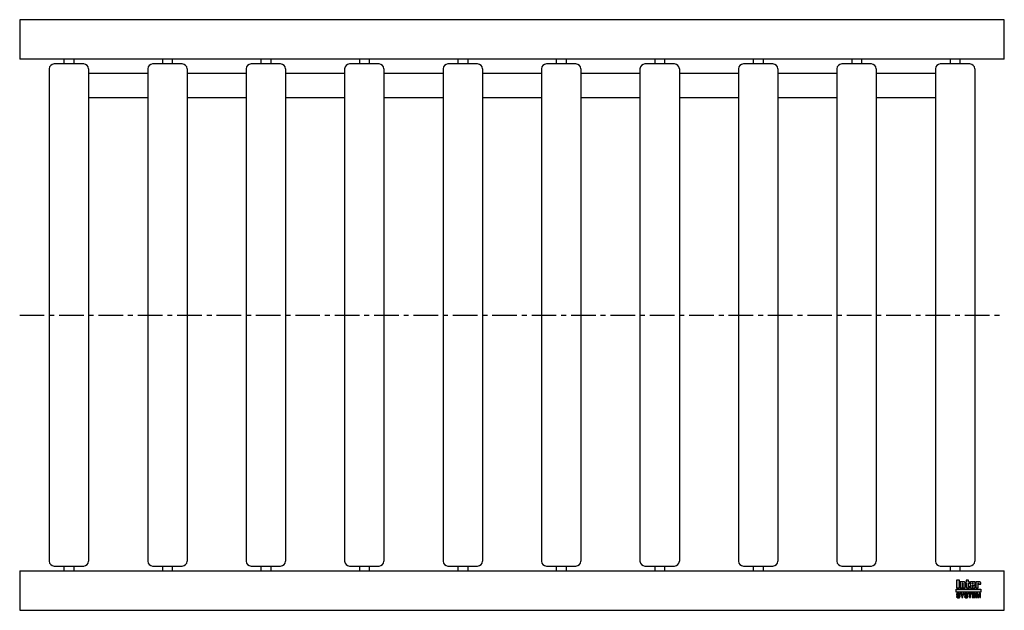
# Model space of a CAD drawing. Header units: millimetres. Extents: x 0 to 1000, y -300 to 300.
import ezdxf

# ---------------------------------------------------------------- set-up
doc = ezdxf.new("R2010")
doc.units = ezdxf.units.MM
doc.header["$LTSCALE"] = 20
doc.linetypes.add('CENTER', pattern=[2, 1.25, -0.25, 0.25, -0.25])
doc.layers.get('0').update_dxf_attribs({"linetype": 'CONTINUOUS', "lineweight": 50})
for name, color, linetype, lineweight in [('Centre Lines', 4, 'CENTER', 25), ('Frame', 1, 'CONTINUOUS', 25), ('Midi', 70, 'CONTINUOUS', 25), ('Rollers', 7, 'CONTINUOUS', 25)]:
    doc.layers.add(name, color=color, linetype=linetype, lineweight=lineweight)

# ---------------------------------------------------------------- blocks, each defined once
blk = doc.blocks.new('A$C7C524052')
at = {"layer": 'Rollers'}
for p, q in [((35, 255), (5, 255)), ((15, 260), (15, 255)), ((25, 260), (25, 255)), ((0, 250), (0, -250)), ((40, 250), (40, -250)), ((5, -255), (35, -255)), ((15, -255), (15, -260)), ((25, -255), (25, -260))]:
    blk.add_line(p, q, dxfattribs=at)
for centre, start, end in [((5, 250), 90, 180), ((35, 250), 0, 90), ((5, -250), 180, 270), ((35, -250), 270, 0)]:
    blk.add_arc(centre, 5, start, end, dxfattribs=at)

msp = doc.modelspace()

# ---------------------------------------------------------------- hatches: boundary and pattern name
at = {"layer": 'Frame'}
h = msp.add_hatch(color=254, dxfattribs=at)
h.paths.add_polyline_path([(973.3, -272.7), (973.3, -272.6), (973.4, -272.6), (973.4, -272.5), (973.4, -272.5), (973.5, -272.5), (973.6, -272.5), (973.7, -272.5), (973.7, -272.5), (973.8, -272.5), (973.8, -272.6), (973.9, -272.6), (973.9, -272.7), (973.9, -272.8), (973.9, -272.9), (973.9, -273.5), (976.1, -273.5), (976.1, -272.8), (976.1, -272.6), (976.1, -272.4), (976.1, -272.2), (976, -272), (975.9, -271.9), (975.9, -271.7), (975.8, -271.6), (975.7, -271.5), (975.6, -271.4), (975.5, -271.3), (975.4, -271.2), (975.2, -271.1), (975.1, -271.1), (974.9, -271), (974.7, -271), (974.6, -271), (974.5, -271), (974.4, -271), (974.3, -271), (974.2, -271), (974.1, -271.1), (974, -271.1), (973.9, -271.1), (973.9, -271.1), (973.8, -271.1), (973.7, -271.2), (973.6, -271.2), (973.5, -271.2), (973.5, -271.3), (973.4, -271.3), (973.3, -271.4), (973.2, -271.4), (973.2, -271), (971, -271), (971, -277.3), (973.3, -277.3), (973.3, -272.9), (973.3, -272.8)])
h.paths.add_polyline_path([(970.4, -272.5), (970.4, -272.3), (970.4, -272.1), (970.4, -271.9), (970.4, -271.8), (970.3, -271.7), (970.3, -271.5), (970.2, -271.4), (970.1, -271.3), (970, -271.3), (969.9, -271.2), (969.8, -271.1), (969.6, -271.1), (969.5, -271.1), (969.3, -271), (969.1, -271), (968.9, -271), (966.7, -271), (966.5, -271), (966.3, -271), (966.1, -271.1), (965.9, -271.1), (965.8, -271.1), (965.7, -271.2), (965.6, -271.3), (965.5, -271.3), (965.4, -271.4), (965.3, -271.5), (965.3, -271.7), (965.2, -271.8), (965.2, -271.9), (965.2, -272.1), (965.2, -272.3), (965.2, -272.5), (965.2, -275.9), (965.2, -276.1), (965.2, -276.3), (965.2, -276.4), (965.2, -276.6), (965.3, -276.7), (965.3, -276.8), (965.4, -276.9), (965.5, -277), (965.6, -277.1), (965.7, -277.1), (965.8, -277.2), (965.9, -277.2), (966.1, -277.3), (966.3, -277.3), (966.5, -277.3), (966.7, -277.3), (968.9, -277.3), (969.1, -277.3), (969.3, -277.3), (969.5, -277.3), (969.6, -277.2), (969.8, -277.2), (969.9, -277.1), (970, -277.1), (970.1, -277), (970.2, -276.9), (970.3, -276.8), (970.3, -276.7), (970.4, -276.6), (970.4, -276.4), (970.4, -276.3), (970.4, -276.1), (970.4, -275.9), (970.4, -274.8), (968.1, -274.8), (968.1, -275.6), (968.1, -275.8), (968.1, -275.8), (968.1, -275.9), (968, -276), (968, -276), (967.9, -276.1), (967.9, -276.1), (967.8, -276.1), (967.7, -276.1), (967.7, -276.1), (967.6, -276), (967.6, -276), (967.5, -275.9), (967.5, -275.8), (967.5, -275.8), (967.5, -275.6), (967.5, -274.3), (970.4, -274.3)])
h.paths.add_polyline_path([(968.1, -273.2), (967.5, -273.2), (967.5, -272.7), (967.5, -272.6), (967.5, -272.5), (967.5, -272.4), (967.5, -272.3), (967.6, -272.3), (967.6, -272.2), (967.7, -272.2), (967.8, -272.2), (967.9, -272.2), (968, -272.2), (968, -272.3), (968.1, -272.3), (968.1, -272.4), (968.1, -272.5), (968.1, -272.6), (968.1, -272.7)], flags=16)
h.paths.add_polyline_path([(963.7, -272.3), (964.6, -272.3), (964.6, -271), (963.7, -271), (963.7, -269.3), (961.4, -269.3), (961.4, -271), (960.8, -271), (960.8, -272.3), (961.4, -272.3), (961.4, -275.9), (961.4, -276.1), (961.4, -276.2), (961.4, -276.4), (961.5, -276.5), (961.5, -276.7), (961.6, -276.8), (961.6, -276.9), (961.7, -277), (961.8, -277), (961.9, -277.1), (962, -277.2), (962.2, -277.2), (962.3, -277.2), (962.5, -277.3), (962.7, -277.3), (962.9, -277.3), (964.6, -277.3), (964.6, -276.1), (964.2, -276.1), (964.1, -276.1), (964, -276.1), (963.9, -276.1), (963.8, -276), (963.8, -276), (963.7, -275.9), (963.7, -275.9), (963.7, -275.8)])
h.paths.add_polyline_path([(960.3, -272.8), (960.3, -272.6), (960.3, -272.4), (960.3, -272.2), (960.2, -272), (960.2, -271.9), (960.1, -271.7), (960, -271.6), (959.9, -271.5), (959.8, -271.4), (959.7, -271.3), (959.5, -271.2), (959.4, -271.1), (959.3, -271.1), (959.1, -271), (958.9, -271), (958.7, -271), (958.6, -271), (958.5, -271), (958.4, -271), (958.3, -271), (958.3, -271.1), (958.2, -271.1), (958.1, -271.1), (958, -271.1), (957.9, -271.1), (957.8, -271.2), (957.7, -271.2), (957.6, -271.2), (957.6, -271.3), (957.5, -271.3), (957.4, -271.4), (957.3, -271.4), (957.3, -271), (955.1, -271), (955.1, -277.3), (957.4, -277.3), (957.4, -272.9), (957.4, -272.8), (957.4, -272.7), (957.4, -272.6), (957.5, -272.6), (957.5, -272.5), (957.5, -272.5), (957.6, -272.5), (957.7, -272.5), (957.8, -272.5), (957.8, -272.5), (957.9, -272.5), (958, -272.6), (958, -272.6), (958, -272.7), (958, -272.8), (958, -272.9), (958, -277.3), (960.3, -277.3)])
h.paths.add_polyline_path([(954.4, -269.3), (951.3, -269.3), (951.3, -277.3), (954.4, -277.3)])
msp.add_hatch(color=1, dxfattribs=at).paths.add_polyline_path([(976.2, -281.6), (976.2, -278.4), (951.2, -278.4), (951.2, -281.6)])
h = msp.add_hatch(color=7, dxfattribs=at)
h.paths.add_polyline_path([(972.8, -282.7), (971.5, -282.7), (971.5, -287.1), (972.3, -287.1), (972.3, -283.4), (972.4, -283.4), (973.2, -287.1), (974.1, -287.1), (974.9, -283.4), (975, -283.4), (975, -287.1), (975.8, -287.1), (975.8, -282.7), (974.5, -282.7), (973.7, -286.2)])
h.paths.add_polyline_path([(970.8, -282.7), (967.5, -282.7), (967.5, -287.1), (970.9, -287.1), (970.9, -286.4), (968.4, -286.4), (968.4, -285.2), (970.6, -285.2), (970.6, -284.4), (968.4, -284.4), (968.4, -283.4), (970.8, -283.4)])
h.paths.add_polyline_path([(967.1, -282.7), (963.4, -282.7), (963.4, -283.4), (964.7, -283.4), (964.7, -287.1), (965.7, -287.1), (965.7, -283.4), (967.1, -283.4)])
h.paths.add_polyline_path([(962.5, -282.9), (962.3, -282.8), (962.2, -282.7), (962, -282.6), (961.8, -282.6), (961.5, -282.6), (961.3, -282.6), (961.1, -282.6), (960.9, -282.6), (960.7, -282.6), (960.6, -282.7), (960.4, -282.7), (960.3, -282.8), (960.2, -282.8), (960, -282.9), (959.9, -283), (959.9, -283.1), (959.8, -283.2), (959.7, -283.3), (959.7, -283.5), (959.6, -283.6), (959.6, -283.8), (959.6, -283.9), (959.6, -284.1), (959.6, -284.2), (959.6, -284.4), (959.7, -284.5), (959.8, -284.6), (959.8, -284.7), (959.9, -284.8), (960, -284.9), (960.1, -285), (960.2, -285), (960.3, -285.1), (960.5, -285.1), (960.6, -285.2), (960.8, -285.2), (960.9, -285.2), (961, -285.3), (961.1, -285.3), (961.2, -285.3), (961.2, -285.3), (961.3, -285.3), (961.3, -285.3), (961.4, -285.3), (961.4, -285.3), (961.5, -285.4), (961.7, -285.4), (961.8, -285.4), (962, -285.5), (962.1, -285.5), (962.2, -285.6), (962.3, -285.7), (962.3, -285.8), (962.3, -285.9), (962.3, -286.1), (962.2, -286.2), (962.1, -286.3), (962, -286.4), (961.8, -286.4), (961.7, -286.5), (961.5, -286.5), (961.3, -286.5), (961.2, -286.5), (961, -286.5), (960.8, -286.4), (960.7, -286.3), (960.6, -286.2), (960.5, -286.1), (960.4, -286), (960.4, -285.8), (959.5, -285.8), (959.5, -286), (959.6, -286.2), (959.6, -286.3), (959.7, -286.5), (959.8, -286.6), (959.9, -286.7), (960, -286.8), (960.1, -286.9), (960.2, -287), (960.4, -287.1), (960.5, -287.1), (960.7, -287.2), (960.9, -287.2), (961.1, -287.3), (961.3, -287.3), (961.5, -287.3), (961.6, -287.3), (961.6, -287.3), (961.8, -287.3), (961.9, -287.2), (962, -287.2), (962.2, -287.2), (962.3, -287.1), (962.5, -287), (962.6, -287), (962.7, -286.9), (962.9, -286.7), (963, -286.6), (963.1, -286.4), (963.1, -286.3), (963.2, -286.1), (963.2, -285.8), (963.2, -285.7), (963.2, -285.5), (963.2, -285.4), (963.1, -285.3), (963.1, -285.2), (963, -285.1), (963, -285.1), (962.9, -285), (962.8, -284.9), (962.7, -284.8), (962.6, -284.8), (962.5, -284.7), (962.4, -284.7), (962.2, -284.7), (962.1, -284.6), (961.9, -284.6), (961.8, -284.6), (961.8, -284.5), (961.7, -284.5), (961.6, -284.5), (961.6, -284.5), (961.5, -284.5), (961.4, -284.4), (961.3, -284.4), (961.3, -284.4), (961.2, -284.4), (961.1, -284.4), (961.1, -284.4), (961, -284.4), (960.9, -284.3), (960.9, -284.3), (960.8, -284.3), (960.7, -284.3), (960.6, -284.2), (960.6, -284.2), (960.5, -284.1), (960.5, -284), (960.5, -284), (960.5, -283.9), (960.4, -283.8), (960.5, -283.7), (960.5, -283.6), (960.6, -283.5), (960.7, -283.4), (960.8, -283.4), (961, -283.4), (961.1, -283.3), (961.2, -283.3), (961.4, -283.3), (961.6, -283.4), (961.7, -283.4), (961.9, -283.5), (962, -283.5), (962.1, -283.7), (962.1, -283.8), (962.2, -284), (963.1, -284), (963.1, -283.9), (963, -283.7), (963, -283.6), (963, -283.5), (962.9, -283.4), (962.9, -283.3), (962.8, -283.2), (962.7, -283), (962.6, -282.9)])
h.paths.add_polyline_path([(959.3, -282.7), (958.3, -282.7), (957.4, -284.6), (956.4, -282.7), (955.3, -282.7), (956.9, -285.5), (956.9, -287.1), (957.8, -287.1), (957.8, -285.5)])
h.paths.add_polyline_path([(954.4, -282.9), (954.2, -282.8), (954.1, -282.7), (953.9, -282.6), (953.7, -282.6), (953.5, -282.6), (953.2, -282.6), (953, -282.6), (952.8, -282.6), (952.7, -282.6), (952.5, -282.7), (952.4, -282.7), (952.2, -282.8), (952.1, -282.8), (952, -282.9), (951.9, -283), (951.8, -283.1), (951.7, -283.2), (951.6, -283.3), (951.6, -283.5), (951.6, -283.6), (951.5, -283.8), (951.5, -283.9), (951.5, -284.1), (951.5, -284.2), (951.6, -284.4), (951.6, -284.5), (951.7, -284.6), (951.7, -284.7), (951.8, -284.8), (951.9, -284.9), (952, -285), (952.2, -285), (952.3, -285.1), (952.4, -285.1), (952.5, -285.2), (952.7, -285.2), (952.8, -285.2), (953, -285.3), (953, -285.3), (953.1, -285.3), (953.1, -285.3), (953.2, -285.3), (953.3, -285.3), (953.3, -285.3), (953.4, -285.3), (953.4, -285.4), (953.6, -285.4), (953.7, -285.4), (953.9, -285.5), (954, -285.5), (954.1, -285.6), (954.2, -285.7), (954.2, -285.8), (954.2, -285.9), (954.2, -286.1), (954.1, -286.2), (954, -286.3), (953.9, -286.4), (953.8, -286.4), (953.6, -286.5), (953.4, -286.5), (953.2, -286.5), (953.1, -286.5), (952.9, -286.5), (952.8, -286.4), (952.6, -286.3), (952.5, -286.2), (952.4, -286.1), (952.4, -286), (952.4, -285.8), (951.5, -285.8), (951.5, -286), (951.5, -286.2), (951.5, -286.3), (951.6, -286.5), (951.7, -286.6), (951.8, -286.7), (951.9, -286.8), (952, -286.9), (952.1, -287), (952.3, -287.1), (952.5, -287.1), (952.6, -287.2), (952.8, -287.2), (953, -287.3), (953.2, -287.3), (953.4, -287.3), (953.5, -287.3), (953.6, -287.3), (953.7, -287.3), (953.8, -287.2), (954, -287.2), (954.1, -287.2), (954.3, -287.1), (954.4, -287), (954.5, -287), (954.7, -286.9), (954.8, -286.7), (954.9, -286.6), (955, -286.4), (955.1, -286.3), (955.1, -286.1), (955.1, -285.8), (955.1, -285.7), (955.1, -285.5), (955.1, -285.4), (955.1, -285.3), (955, -285.2), (955, -285.1), (954.9, -285.1), (954.8, -285), (954.7, -284.9), (954.6, -284.8), (954.5, -284.8), (954.4, -284.7), (954.3, -284.7), (954.1, -284.7), (954, -284.6), (953.8, -284.6), (953.8, -284.6), (953.7, -284.5), (953.6, -284.5), (953.6, -284.5), (953.5, -284.5), (953.4, -284.5), (953.3, -284.4), (953.3, -284.4), (953.2, -284.4), (953.1, -284.4), (953.1, -284.4), (953, -284.4), (952.9, -284.4), (952.9, -284.3), (952.8, -284.3), (952.7, -284.3), (952.6, -284.3), (952.6, -284.2), (952.5, -284.2), (952.5, -284.1), (952.4, -284), (952.4, -284), (952.4, -283.9), (952.4, -283.8), (952.4, -283.7), (952.5, -283.6), (952.6, -283.5), (952.7, -283.4), (952.8, -283.4), (952.9, -283.4), (953, -283.3), (953.2, -283.3), (953.3, -283.3), (953.5, -283.4), (953.7, -283.4), (953.8, -283.5), (953.9, -283.5), (954, -283.7), (954.1, -283.8), (954.1, -284), (955, -284), (955, -283.9), (955, -283.7), (955, -283.6), (954.9, -283.5), (954.9, -283.4), (954.8, -283.3), (954.7, -283.2), (954.6, -283), (954.5, -282.9)])

# ---------------------------------------------------------------- linework, layer by layer
at = {"layer": 'Centre Lines'}
msp.add_line((0, 0), (1000, 0), dxfattribs=at)
at = {"layer": 'Frame', "color": 7, "linetype": 'Continuous'}
for p, q in [((951.3, -269.3), (951.3, -277.3)), ((954.4, -269.3), (951.3, -269.3)), ((954.4, -277.3), (954.4, -269.3)), ((963.7, -269.3), (961.4, -269.3)), ((961.4, -269.3), (961.4, -271)), ((963.7, -271), (963.7, -269.3)), ((951.3, -277.3), (954.4, -277.3)), ((955.1, -271), (955.1, -277.3)), ((957.3, -271), (955.1, -271)), ((955.1, -277.3), (957.4, -277.3)), ((957.3, -271.4), (957.3, -271)), ((957.4, -271.4), (957.3, -271.4)), ((957.5, -271.3), (957.4, -271.4)), ((957.4, -272.7), (957.4, -272.6)), ((957.4, -272.6), (957.5, -272.6)), ((957.4, -272.8), (957.4, -272.7)), ((957.4, -272.9), (957.4, -272.8)), ((957.4, -277.3), (957.4, -272.9)), ((957.6, -271.3), (957.5, -271.3)), ((957.5, -272.6), (957.5, -272.5)), ((957.5, -272.5), (957.5, -272.5)), ((957.5, -272.5), (957.6, -272.5)), ((957.7, -271.2), (957.6, -271.2)), ((957.6, -271.2), (957.6, -271.3)), ((957.6, -272.5), (957.7, -272.5)), ((957.8, -271.2), (957.7, -271.2)), ((957.7, -272.5), (957.8, -272.5)), ((957.9, -271.1), (957.8, -271.2)), ((957.8, -272.5), (957.8, -272.5)), ((957.8, -272.5), (957.9, -272.5)), ((958, -271.1), (957.9, -271.1)), ((957.9, -272.5), (958, -272.6)), ((958.1, -271.1), (958, -271.1)), ((958, -272.6), (958, -272.7)), ((958, -272.6), (958, -272.6)), ((958, -272.7), (958, -272.8)), ((958, -272.8), (958, -272.9)), ((958, -272.9), (958, -277.3)), ((958, -277.3), (960.3, -277.3)), ((958.2, -271.1), (958.1, -271.1)), ((958.3, -271.1), (958.2, -271.1)), ((958.4, -271), (958.3, -271)), ((958.3, -271), (958.3, -271.1)), ((958.5, -271), (958.4, -271)), ((958.6, -271), (958.5, -271)), ((958.7, -271), (958.6, -271)), ((958.9, -271), (958.7, -271)), ((959.1, -271), (958.9, -271)), ((959.3, -271.1), (959.1, -271)), ((959.4, -271.1), (959.3, -271.1)), ((959.5, -271.2), (959.4, -271.1)), ((959.7, -271.3), (959.5, -271.2)), ((959.8, -271.4), (959.7, -271.3)), ((959.9, -271.5), (959.8, -271.4)), ((960, -271.6), (959.9, -271.5)), ((960.1, -271.7), (960, -271.6)), ((960.2, -271.9), (960.1, -271.7)), ((960.2, -272), (960.2, -271.9)), ((960.3, -272.2), (960.2, -272)), ((960.3, -272.4), (960.3, -272.2)), ((960.3, -272.6), (960.3, -272.4)), ((960.3, -272.8), (960.3, -272.6)), ((960.3, -277.3), (960.3, -272.8)), ((961.4, -271), (960.8, -271)), ((960.8, -271), (960.8, -272.3)), ((960.8, -272.3), (961.4, -272.3)), ((961.4, -272.3), (961.4, -275.9)), ((961.4, -275.9), (961.4, -276.1)), ((961.4, -276.1), (961.4, -276.2)), ((961.4, -276.2), (961.4, -276.4)), ((961.4, -276.4), (961.5, -276.5)), ((961.5, -276.5), (961.5, -276.7)), ((961.5, -276.7), (961.6, -276.8)), ((961.6, -276.8), (961.6, -276.9)), ((961.6, -276.9), (961.7, -277)), ((961.7, -277), (961.8, -277)), ((961.8, -277), (961.9, -277.1)), ((961.9, -277.1), (962, -277.2)), ((962, -277.2), (962.2, -277.2)), ((962.2, -277.2), (962.3, -277.2)), ((962.3, -277.2), (962.5, -277.3)), ((962.5, -277.3), (962.7, -277.3)), ((962.7, -277.3), (962.9, -277.3)), ((962.9, -277.3), (964.6, -277.3)), ((964.6, -271), (963.7, -271)), ((963.7, -275.8), (963.7, -272.3)), ((963.7, -272.3), (964.6, -272.3)), ((963.7, -275.9), (963.7, -275.8)), ((963.8, -276), (963.7, -275.9)), ((963.7, -275.9), (963.7, -275.9)), ((963.9, -276.1), (963.8, -276)), ((963.8, -276), (963.8, -276)), ((964, -276.1), (963.9, -276.1)), ((964.1, -276.1), (964, -276.1)), ((964.2, -276.1), (964.1, -276.1)), ((964.6, -276.1), (964.2, -276.1)), ((964.6, -272.3), (964.6, -271)), ((964.6, -277.3), (964.6, -276.1)), ((965.3, -271.7), (965.2, -271.8)), ((965.2, -271.8), (965.2, -271.9)), ((965.2, -271.9), (965.2, -272.1)), ((965.2, -272.1), (965.2, -272.3)), ((965.2, -272.3), (965.2, -272.5)), ((965.2, -272.5), (965.2, -275.9)), ((965.2, -275.9), (965.2, -276.1)), ((965.2, -276.1), (965.2, -276.3)), ((965.2, -276.3), (965.2, -276.4)), ((965.2, -276.4), (965.2, -276.6)), ((965.2, -276.6), (965.3, -276.7)), ((965.4, -271.4), (965.3, -271.5)), ((965.3, -271.5), (965.3, -271.7)), ((965.3, -276.7), (965.3, -276.8)), ((965.3, -276.8), (965.4, -276.9)), ((965.5, -271.3), (965.4, -271.4)), ((965.4, -276.9), (965.5, -277)), ((965.6, -271.3), (965.5, -271.3)), ((965.5, -277), (965.6, -277.1)), ((965.7, -271.2), (965.6, -271.3)), ((965.6, -277.1), (965.7, -277.1)), ((965.8, -271.1), (965.7, -271.2)), ((965.7, -277.1), (965.8, -277.2)), ((965.9, -271.1), (965.8, -271.1)), ((965.8, -277.2), (965.9, -277.2)), ((966.1, -271.1), (965.9, -271.1)), ((965.9, -277.2), (966.1, -277.3)), ((966.3, -271), (966.1, -271.1)), ((966.1, -277.3), (966.3, -277.3)), ((966.5, -271), (966.3, -271)), ((966.3, -277.3), (966.5, -277.3)), ((966.7, -271), (966.5, -271)), ((966.5, -277.3), (966.7, -277.3)), ((968.9, -271), (966.7, -271)), ((966.7, -277.3), (968.9, -277.3)), ((967.5, -272.4), (967.5, -272.3)), ((967.5, -272.3), (967.6, -272.3)), ((967.5, -272.5), (967.5, -272.4)), ((967.5, -272.6), (967.5, -272.5)), ((967.5, -272.7), (967.5, -272.6)), ((967.5, -273.2), (967.5, -272.7)), ((968.1, -273.2), (967.5, -273.2)), ((967.5, -275.6), (967.5, -274.3)), ((967.5, -274.3), (970.4, -274.3)), ((967.5, -275.8), (967.5, -275.6)), ((967.5, -275.9), (967.5, -275.8)), ((967.5, -275.8), (967.5, -275.8)), ((967.6, -276), (967.5, -275.9)), ((967.6, -272.3), (967.6, -272.2)), ((967.6, -272.2), (967.7, -272.2)), ((967.7, -276.1), (967.6, -276)), ((967.6, -276), (967.6, -276)), ((967.7, -272.2), (967.8, -272.2)), ((967.8, -276.1), (967.7, -276.1)), ((967.7, -276.1), (967.7, -276.1)), ((967.8, -272.2), (967.9, -272.2)), ((967.9, -276.1), (967.8, -276.1)), ((967.9, -272.2), (968, -272.2)), ((968, -276), (967.9, -276.1)), ((967.9, -276.1), (967.9, -276.1)), ((968, -272.2), (968, -272.3)), ((968, -272.3), (968.1, -272.3)), ((968.1, -275.9), (968, -276)), ((968, -276), (968, -276)), ((968.1, -272.3), (968.1, -272.4)), ((968.1, -272.4), (968.1, -272.5)), ((968.1, -272.5), (968.1, -272.6)), ((968.1, -272.6), (968.1, -272.7)), ((968.1, -272.7), (968.1, -273.2)), ((968.1, -274.8), (968.1, -275.6)), ((970.4, -274.8), (968.1, -274.8)), ((968.1, -275.6), (968.1, -275.8)), ((968.1, -275.8), (968.1, -275.8)), ((968.1, -275.8), (968.1, -275.9)), ((969.1, -271), (968.9, -271)), ((968.9, -277.3), (969.1, -277.3)), ((969.3, -271), (969.1, -271)), ((969.1, -277.3), (969.3, -277.3)), ((969.5, -271.1), (969.3, -271)), ((969.3, -277.3), (969.5, -277.3)), ((969.6, -271.1), (969.5, -271.1)), ((969.5, -277.3), (969.6, -277.2)), ((969.8, -271.1), (969.6, -271.1)), ((969.6, -277.2), (969.8, -277.2)), ((969.9, -271.2), (969.8, -271.1)), ((969.8, -277.2), (969.9, -277.1)), ((970, -271.3), (969.9, -271.2)), ((969.9, -277.1), (970, -277.1)), ((970.1, -271.3), (970, -271.3)), ((970, -277.1), (970.1, -277)), ((970.2, -271.4), (970.1, -271.3)), ((970.1, -277), (970.2, -276.9)), ((970.3, -271.5), (970.2, -271.4)), ((970.2, -276.9), (970.3, -276.8)), ((970.3, -271.7), (970.3, -271.5)), ((970.4, -271.8), (970.3, -271.7)), ((970.3, -276.7), (970.4, -276.6)), ((970.3, -276.8), (970.3, -276.7)), ((970.4, -271.9), (970.4, -271.8)), ((970.4, -272.1), (970.4, -271.9)), ((970.4, -272.3), (970.4, -272.1)), ((970.4, -272.5), (970.4, -272.3)), ((970.4, -274.3), (970.4, -272.5)), ((970.4, -275.9), (970.4, -274.8)), ((970.4, -276.1), (970.4, -275.9)), ((970.4, -276.3), (970.4, -276.1)), ((970.4, -276.4), (970.4, -276.3)), ((970.4, -276.6), (970.4, -276.4)), ((971, -271), (971, -277.3)), ((973.2, -271), (971, -271)), ((971, -277.3), (973.3, -277.3)), ((973.2, -271.4), (973.2, -271)), ((973.3, -271.4), (973.2, -271.4)), ((973.4, -271.3), (973.3, -271.4)), ((973.3, -272.7), (973.3, -272.6)), ((973.3, -272.6), (973.4, -272.6)), ((973.3, -272.8), (973.3, -272.7)), ((973.3, -272.9), (973.3, -272.8)), ((973.3, -277.3), (973.3, -272.9)), ((973.5, -271.3), (973.4, -271.3)), ((973.4, -272.6), (973.4, -272.5)), ((973.4, -272.5), (973.4, -272.5)), ((973.4, -272.5), (973.5, -272.5)), ((973.6, -271.2), (973.5, -271.2)), ((973.5, -271.2), (973.5, -271.3)), ((973.5, -272.5), (973.6, -272.5)), ((973.7, -271.2), (973.6, -271.2)), ((973.6, -272.5), (973.7, -272.5)), ((973.8, -271.1), (973.7, -271.2)), ((973.7, -272.5), (973.7, -272.5)), ((973.7, -272.5), (973.8, -272.5)), ((973.9, -271.1), (973.8, -271.1)), ((973.8, -272.5), (973.8, -272.6)), ((973.8, -272.6), (973.9, -272.6)), ((974, -271.1), (973.9, -271.1)), ((973.9, -271.1), (973.9, -271.1)), ((973.9, -272.6), (973.9, -272.7)), ((973.9, -272.7), (973.9, -272.8)), ((973.9, -272.8), (973.9, -272.9)), ((973.9, -272.9), (973.9, -273.5)), ((973.9, -273.5), (976.1, -273.5)), ((974.1, -271.1), (974, -271.1)), ((974.2, -271), (974.1, -271.1)), ((974.3, -271), (974.2, -271)), ((974.4, -271), (974.3, -271)), ((974.5, -271), (974.4, -271)), ((974.6, -271), (974.5, -271)), ((974.7, -271), (974.6, -271)), ((974.9, -271), (974.7, -271)), ((975.1, -271.1), (974.9, -271)), ((975.2, -271.1), (975.1, -271.1)), ((975.4, -271.2), (975.2, -271.1)), ((975.5, -271.3), (975.4, -271.2)), ((975.6, -271.4), (975.5, -271.3)), ((975.7, -271.5), (975.6, -271.4)), ((975.8, -271.6), (975.7, -271.5)), ((975.9, -271.7), (975.8, -271.6)), ((975.9, -271.9), (975.9, -271.7)), ((976, -272), (975.9, -271.9)), ((976.1, -272.2), (976, -272)), ((976.1, -272.4), (976.1, -272.2)), ((976.1, -272.6), (976.1, -272.4)), ((976.1, -272.8), (976.1, -272.6)), ((976.1, -273.5), (976.1, -272.8)), ((951.6, -283.6), (951.5, -283.8)), ((951.5, -283.8), (951.5, -283.9)), ((951.5, -283.9), (951.5, -284.1)), ((951.5, -284.1), (951.5, -284.2)), ((951.5, -284.2), (951.6, -284.4)), ((951.5, -285.8), (951.5, -286)), ((952.4, -285.8), (951.5, -285.8)), ((951.5, -286), (951.5, -286.2)), ((951.5, -286.2), (951.5, -286.3)), ((951.5, -286.3), (951.6, -286.5)), ((951.7, -283.2), (951.6, -283.3)), ((951.6, -283.3), (951.6, -283.5)), ((951.6, -283.5), (951.6, -283.6)), ((951.6, -284.4), (951.6, -284.5)), ((951.6, -284.5), (951.7, -284.6)), ((951.6, -286.5), (951.7, -286.6)), ((951.8, -283.1), (951.7, -283.2)), ((951.7, -284.6), (951.7, -284.7)), ((951.7, -284.7), (951.8, -284.8)), ((951.7, -286.6), (951.8, -286.7)), ((951.9, -283), (951.8, -283.1)), ((951.8, -284.8), (951.9, -284.9)), ((951.8, -286.7), (951.9, -286.8)), ((952, -282.9), (951.9, -283)), ((951.9, -284.9), (952, -285)), ((951.9, -286.8), (952, -286.9)), ((952.1, -282.8), (952, -282.9)), ((952, -285), (952.2, -285)), ((952, -286.9), (952.1, -287)), ((952.2, -282.8), (952.1, -282.8)), ((952.1, -287), (952.3, -287.1)), ((952.4, -282.7), (952.2, -282.8)), ((952.2, -285), (952.3, -285.1)), ((952.3, -285.1), (952.4, -285.1)), ((952.3, -287.1), (952.5, -287.1)), ((952.5, -282.7), (952.4, -282.7)), ((952.4, -283.7), (952.5, -283.6)), ((952.4, -283.8), (952.4, -283.7)), ((952.4, -283.9), (952.4, -283.8)), ((952.4, -284), (952.4, -283.9)), ((952.5, -284.1), (952.4, -284)), ((952.4, -284), (952.4, -284)), ((952.4, -285.1), (952.5, -285.2)), ((952.4, -286), (952.4, -285.8)), ((952.4, -286.1), (952.4, -286)), ((952.5, -286.2), (952.4, -286.1)), ((952.7, -282.6), (952.5, -282.7)), ((952.5, -283.6), (952.6, -283.5)), ((952.5, -284.2), (952.5, -284.1)), ((952.6, -284.2), (952.5, -284.2)), ((952.5, -285.2), (952.7, -285.2)), ((952.6, -286.3), (952.5, -286.2)), ((952.5, -287.1), (952.6, -287.2)), ((952.6, -283.5), (952.7, -283.4)), ((952.6, -284.3), (952.6, -284.2)), ((952.7, -284.3), (952.6, -284.3)), ((952.8, -286.4), (952.6, -286.3)), ((952.6, -287.2), (952.8, -287.2)), ((952.8, -282.6), (952.7, -282.6)), ((952.7, -283.4), (952.8, -283.4)), ((952.8, -284.3), (952.7, -284.3)), ((952.7, -285.2), (952.8, -285.2)), ((953, -282.6), (952.8, -282.6)), ((952.8, -283.4), (952.9, -283.4)), ((952.9, -284.3), (952.8, -284.3)), ((952.8, -285.2), (953, -285.3)), ((952.9, -286.5), (952.8, -286.4)), ((952.8, -287.2), (953, -287.3)), ((952.9, -283.4), (953, -283.3)), ((952.9, -284.4), (952.9, -284.3)), ((953, -284.4), (952.9, -284.4)), ((953.1, -286.5), (952.9, -286.5)), ((953.2, -282.6), (953, -282.6)), ((953, -283.3), (953.2, -283.3)), ((953.1, -284.4), (953, -284.4)), ((953, -285.3), (953, -285.3)), ((953, -285.3), (953.1, -285.3)), ((953, -287.3), (953.2, -287.3)), ((953.2, -284.4), (953.1, -284.4)), ((953.1, -284.4), (953.1, -284.4)), ((953.1, -285.3), (953.1, -285.3)), ((953.1, -285.3), (953.2, -285.3)), ((953.2, -286.5), (953.1, -286.5)), ((953.5, -282.6), (953.2, -282.6)), ((953.2, -283.3), (953.3, -283.3)), ((953.3, -284.4), (953.2, -284.4)), ((953.2, -285.3), (953.3, -285.3)), ((953.4, -286.5), (953.2, -286.5)), ((953.2, -287.3), (953.4, -287.3)), ((953.3, -283.3), (953.5, -283.4)), ((953.4, -284.5), (953.3, -284.4)), ((953.3, -284.4), (953.3, -284.4)), ((953.3, -285.3), (953.3, -285.3)), ((953.3, -285.3), (953.4, -285.3)), ((953.5, -284.5), (953.4, -284.5)), ((953.4, -285.3), (953.4, -285.4)), ((953.4, -285.4), (953.6, -285.4)), ((953.6, -286.5), (953.4, -286.5)), ((953.4, -287.3), (953.5, -287.3)), ((953.7, -282.6), (953.5, -282.6)), ((953.5, -283.4), (953.7, -283.4)), ((953.6, -284.5), (953.5, -284.5)), ((953.5, -287.3), (953.6, -287.3)), ((953.7, -284.5), (953.6, -284.5)), ((953.6, -284.5), (953.6, -284.5)), ((953.6, -285.4), (953.7, -285.4)), ((953.8, -286.4), (953.6, -286.5)), ((953.6, -287.3), (953.7, -287.3)), ((953.9, -282.6), (953.7, -282.6)), ((953.7, -283.4), (953.8, -283.5)), ((953.8, -284.6), (953.7, -284.5)), ((953.7, -285.4), (953.9, -285.5)), ((953.7, -287.3), (953.8, -287.2)), ((953.8, -283.5), (953.9, -283.5)), ((954, -284.6), (953.8, -284.6)), ((953.8, -284.6), (953.8, -284.6)), ((953.9, -286.4), (953.8, -286.4)), ((953.8, -287.2), (954, -287.2)), ((954.1, -282.7), (953.9, -282.6)), ((953.9, -283.5), (954, -283.7)), ((953.9, -285.5), (954, -285.5)), ((954, -286.3), (953.9, -286.4)), ((954, -283.7), (954.1, -283.8)), ((954.1, -284.7), (954, -284.6)), ((954, -285.5), (954.1, -285.6)), ((954.1, -286.2), (954, -286.3)), ((954, -287.2), (954.1, -287.2)), ((954.2, -282.8), (954.1, -282.7)), ((954.1, -283.8), (954.1, -284)), ((954.1, -284), (955, -284)), ((954.3, -284.7), (954.1, -284.7)), ((954.1, -285.6), (954.2, -285.7)), ((954.2, -286.1), (954.1, -286.2)), ((954.1, -287.2), (954.3, -287.1)), ((954.4, -282.9), (954.2, -282.8)), ((954.2, -285.7), (954.2, -285.8)), ((954.2, -285.8), (954.2, -285.9)), ((954.2, -285.9), (954.2, -286.1)), ((954.4, -284.7), (954.3, -284.7)), ((954.3, -287.1), (954.4, -287)), ((954.5, -282.9), (954.4, -282.9)), ((954.5, -284.8), (954.4, -284.7)), ((954.4, -287), (954.5, -287)), ((954.6, -283), (954.5, -282.9)), ((954.6, -284.8), (954.5, -284.8)), ((954.5, -287), (954.7, -286.9)), ((954.7, -283.2), (954.6, -283)), ((954.7, -284.9), (954.6, -284.8)), ((954.8, -283.3), (954.7, -283.2)), ((954.8, -285), (954.7, -284.9)), ((954.7, -286.9), (954.8, -286.7)), ((954.9, -283.4), (954.8, -283.3)), ((954.9, -285.1), (954.8, -285)), ((954.8, -286.7), (954.9, -286.6)), ((954.9, -283.5), (954.9, -283.4)), ((955, -283.6), (954.9, -283.5)), ((955, -285.1), (954.9, -285.1)), ((954.9, -286.6), (955, -286.4)), ((955, -283.7), (955, -283.6)), ((955, -283.9), (955, -283.7)), ((955, -284), (955, -283.9)), ((955, -285.2), (955, -285.1)), ((955.1, -285.3), (955, -285.2)), ((955, -286.4), (955.1, -286.3)), ((955.1, -285.4), (955.1, -285.3)), ((955.1, -285.5), (955.1, -285.4)), ((955.1, -285.7), (955.1, -285.5)), ((955.1, -285.8), (955.1, -285.7)), ((955.1, -286.1), (955.1, -285.8)), ((955.1, -286.3), (955.1, -286.1)), ((955.3, -282.7), (956.9, -285.5)), ((956.4, -282.7), (955.3, -282.7)), ((957.4, -284.6), (956.4, -282.7)), ((956.9, -285.5), (956.9, -287.1)), ((956.9, -287.1), (957.8, -287.1)), ((958.3, -282.7), (957.4, -284.6)), ((957.8, -285.5), (959.3, -282.7)), ((957.8, -287.1), (957.8, -285.5)), ((959.3, -282.7), (958.3, -282.7)), ((959.5, -285.8), (959.5, -286)), ((960.4, -285.8), (959.5, -285.8)), ((959.5, -286), (959.6, -286.2)), ((959.7, -283.5), (959.6, -283.6)), ((959.6, -283.6), (959.6, -283.8)), ((959.6, -283.8), (959.6, -283.9)), ((959.6, -283.9), (959.6, -284.1)), ((959.6, -284.1), (959.6, -284.2)), ((959.6, -284.2), (959.6, -284.4)), ((959.6, -284.4), (959.7, -284.5)), ((959.6, -286.2), (959.6, -286.3)), ((959.6, -286.3), (959.7, -286.5)), ((959.8, -283.2), (959.7, -283.3)), ((959.7, -283.3), (959.7, -283.5)), ((959.7, -284.5), (959.8, -284.6)), ((959.7, -286.5), (959.8, -286.6)), ((959.9, -283.1), (959.8, -283.2)), ((959.8, -284.6), (959.8, -284.7)), ((959.8, -284.7), (959.9, -284.8)), ((959.8, -286.6), (959.9, -286.7)), ((960, -282.9), (959.9, -283)), ((959.9, -283), (959.9, -283.1)), ((959.9, -284.8), (960, -284.9)), ((959.9, -286.7), (960, -286.8)), ((960.2, -282.8), (960, -282.9)), ((960, -284.9), (960.1, -285)), ((960, -286.8), (960.1, -286.9)), ((960.1, -285), (960.2, -285)), ((960.1, -286.9), (960.2, -287)), ((960.3, -282.8), (960.2, -282.8)), ((960.2, -285), (960.3, -285.1)), ((960.2, -287), (960.4, -287.1)), ((960.4, -282.7), (960.3, -282.8)), ((960.3, -285.1), (960.5, -285.1)), ((960.6, -282.7), (960.4, -282.7)), ((960.4, -283.8), (960.5, -283.7)), ((960.5, -283.9), (960.4, -283.8)), ((960.4, -286), (960.4, -285.8)), ((960.5, -286.1), (960.4, -286)), ((960.4, -287.1), (960.5, -287.1)), ((960.5, -283.6), (960.6, -283.5)), ((960.5, -283.7), (960.5, -283.6)), ((960.5, -284), (960.5, -283.9)), ((960.5, -284.1), (960.5, -284)), ((960.5, -284), (960.5, -284)), ((960.6, -284.2), (960.5, -284.1)), ((960.5, -285.1), (960.6, -285.2)), ((960.6, -286.2), (960.5, -286.1)), ((960.5, -287.1), (960.7, -287.2)), ((960.7, -282.6), (960.6, -282.7)), ((960.6, -283.5), (960.7, -283.4)), ((960.7, -284.3), (960.6, -284.2)), ((960.6, -284.2), (960.6, -284.2)), ((960.6, -285.2), (960.8, -285.2)), ((960.7, -286.3), (960.6, -286.2)), ((960.9, -282.6), (960.7, -282.6)), ((960.7, -283.4), (960.8, -283.4)), ((960.8, -284.3), (960.7, -284.3)), ((960.8, -286.4), (960.7, -286.3)), ((960.7, -287.2), (960.9, -287.2)), ((960.8, -283.4), (961, -283.4)), ((960.9, -284.3), (960.8, -284.3)), ((960.8, -285.2), (960.9, -285.2)), ((961, -286.5), (960.8, -286.4)), ((961.1, -282.6), (960.9, -282.6)), ((961, -284.4), (960.9, -284.3)), ((960.9, -284.3), (960.9, -284.3)), ((960.9, -285.2), (961, -285.3)), ((960.9, -287.2), (961.1, -287.3)), ((961, -283.4), (961.1, -283.3)), ((961.1, -284.4), (961, -284.4)), ((961, -285.3), (961.1, -285.3)), ((961.2, -286.5), (961, -286.5)), ((961.3, -282.6), (961.1, -282.6)), ((961.1, -283.3), (961.2, -283.3)), ((961.2, -284.4), (961.1, -284.4)), ((961.1, -284.4), (961.1, -284.4)), ((961.1, -285.3), (961.2, -285.3)), ((961.1, -287.3), (961.3, -287.3)), ((961.2, -283.3), (961.4, -283.3)), ((961.3, -284.4), (961.2, -284.4)), ((961.2, -285.3), (961.2, -285.3)), ((961.2, -285.3), (961.3, -285.3)), ((961.3, -286.5), (961.2, -286.5)), ((961.5, -282.6), (961.3, -282.6)), ((961.3, -284.4), (961.3, -284.4)), ((961.4, -284.4), (961.3, -284.4)), ((961.3, -285.3), (961.3, -285.3)), ((961.3, -285.3), (961.4, -285.3)), ((961.5, -286.5), (961.3, -286.5)), ((961.3, -287.3), (961.5, -287.3)), ((961.4, -283.3), (961.6, -283.4)), ((961.5, -284.5), (961.4, -284.4)), ((961.4, -285.3), (961.4, -285.3)), ((961.4, -285.3), (961.5, -285.4)), ((961.8, -282.6), (961.5, -282.6)), ((961.6, -284.5), (961.5, -284.5)), ((961.5, -285.4), (961.7, -285.4)), ((961.7, -286.5), (961.5, -286.5)), ((961.5, -287.3), (961.6, -287.3)), ((961.6, -283.4), (961.7, -283.4)), ((961.7, -284.5), (961.6, -284.5)), ((961.6, -284.5), (961.6, -284.5)), ((961.6, -287.3), (961.8, -287.3)), ((961.6, -287.3), (961.6, -287.3)), ((961.7, -283.4), (961.9, -283.5)), ((961.8, -284.5), (961.7, -284.5)), ((961.7, -285.4), (961.8, -285.4)), ((961.8, -286.4), (961.7, -286.5)), ((962, -282.6), (961.8, -282.6)), ((961.8, -284.6), (961.8, -284.5)), ((961.9, -284.6), (961.8, -284.6)), ((961.8, -285.4), (962, -285.5)), ((962, -286.4), (961.8, -286.4)), ((961.8, -287.3), (961.9, -287.2)), ((961.9, -283.5), (962, -283.5)), ((962.1, -284.6), (961.9, -284.6)), ((961.9, -287.2), (962, -287.2)), ((962.2, -282.7), (962, -282.6)), ((962, -283.5), (962.1, -283.7)), ((962, -285.5), (962.1, -285.5)), ((962.1, -286.3), (962, -286.4)), ((962, -287.2), (962.2, -287.2)), ((962.1, -283.7), (962.1, -283.8)), ((962.1, -283.8), (962.2, -284)), ((962.2, -284.7), (962.1, -284.6)), ((962.1, -285.5), (962.2, -285.6)), ((962.2, -286.2), (962.1, -286.3)), ((962.3, -282.8), (962.2, -282.7)), ((962.2, -284), (963.1, -284)), ((962.4, -284.7), (962.2, -284.7)), ((962.2, -285.6), (962.3, -285.7)), ((962.3, -286.1), (962.2, -286.2)), ((962.2, -287.2), (962.3, -287.1)), ((962.5, -282.9), (962.3, -282.8)), ((962.3, -285.7), (962.3, -285.8)), ((962.3, -285.8), (962.3, -285.9)), ((962.3, -285.9), (962.3, -286.1)), ((962.3, -287.1), (962.5, -287)), ((962.5, -284.7), (962.4, -284.7)), ((962.6, -282.9), (962.5, -282.9)), ((962.6, -284.8), (962.5, -284.7)), ((962.5, -287), (962.6, -287)), ((962.7, -283), (962.6, -282.9)), ((962.7, -284.8), (962.6, -284.8)), ((962.6, -287), (962.7, -286.9)), ((962.8, -283.2), (962.7, -283)), ((962.8, -284.9), (962.7, -284.8)), ((962.7, -286.9), (962.9, -286.7)), ((962.9, -283.3), (962.8, -283.2)), ((962.9, -285), (962.8, -284.9)), ((962.9, -283.4), (962.9, -283.3)), ((963, -283.5), (962.9, -283.4)), ((963, -285.1), (962.9, -285)), ((962.9, -286.7), (963, -286.6)), ((963, -283.6), (963, -283.5)), ((963, -283.7), (963, -283.6)), ((963.1, -283.9), (963, -283.7)), ((963.1, -285.2), (963, -285.1)), ((963, -285.1), (963, -285.1)), ((963, -286.6), (963.1, -286.4)), ((963.1, -284), (963.1, -283.9)), ((963.1, -285.3), (963.1, -285.2)), ((963.2, -285.4), (963.1, -285.3)), ((963.1, -286.3), (963.2, -286.1)), ((963.1, -286.4), (963.1, -286.3)), ((963.2, -285.5), (963.2, -285.4)), ((963.2, -285.7), (963.2, -285.5)), ((963.2, -285.8), (963.2, -285.7)), ((963.2, -286.1), (963.2, -285.8)), ((967.1, -282.7), (963.4, -282.7)), ((963.4, -282.7), (963.4, -283.4)), ((963.4, -283.4), (964.7, -283.4)), ((964.7, -283.4), (964.7, -287.1)), ((964.7, -287.1), (965.7, -287.1)), ((965.7, -283.4), (967.1, -283.4)), ((965.7, -287.1), (965.7, -283.4)), ((967.1, -283.4), (967.1, -282.7)), ((967.5, -282.7), (967.5, -287.1)), ((970.8, -282.7), (967.5, -282.7)), ((967.5, -287.1), (970.9, -287.1)), ((968.4, -284.4), (968.4, -283.4)), ((968.4, -283.4), (970.8, -283.4)), ((970.6, -284.4), (968.4, -284.4)), ((968.4, -286.4), (968.4, -285.2)), ((968.4, -285.2), (970.6, -285.2)), ((970.9, -286.4), (968.4, -286.4)), ((970.6, -285.2), (970.6, -284.4)), ((970.8, -283.4), (970.8, -282.7)), ((970.9, -287.1), (970.9, -286.4)), ((971.5, -282.7), (971.5, -287.1)), ((972.8, -282.7), (971.5, -282.7)), ((971.5, -287.1), (972.3, -287.1)), ((972.3, -287.1), (972.3, -283.4)), ((972.3, -283.4), (972.4, -283.4)), ((972.4, -283.4), (973.2, -287.1)), ((973.7, -286.2), (972.8, -282.7)), ((973.2, -287.1), (974.1, -287.1)), ((974.5, -282.7), (973.7, -286.2)), ((973.7, -286.2), (973.7, -286.2)), ((974.1, -287.1), (974.9, -283.4)), ((975.8, -282.7), (974.5, -282.7)), ((974.9, -283.4), (975, -283.4)), ((975, -283.4), (975, -287.1)), ((975, -287.1), (975.8, -287.1)), ((975.8, -287.1), (975.8, -282.7))]:
    msp.add_line(p, q, dxfattribs=at)
at = {"layer": 'Frame', "color": 1, "linetype": 'Continuous'}
for p, q in [((951.2, -281.6), (951.2, -278.4)), ((951.2, -278.4), (976.2, -278.4)), ((976.2, -278.4), (976.2, -281.6)), ((976.2, -281.6), (951.2, -281.6))]:
    msp.add_line(p, q, dxfattribs=at)
at = {"layer": 'Midi'}
for p, q in [((1000, 300), (0, 300)), ((0, 300), (0, 260)), ((1000, 260), (1000, 300)), ((1000, 260), (0, 260)), ((130, 245.5), (70, 245.5)), ((230, 245.5), (170, 245.5)), ((330, 245.5), (270, 245.5)), ((430, 245.5), (370, 245.5)), ((530, 245.5), (470, 245.5)), ((630, 245.5), (570, 245.5)), ((730, 245.5), (670, 245.5)), ((830, 245.5), (770, 245.5)), ((930, 245.5), (870, 245.5)), ((130, 220.5), (70, 220.5)), ((230, 220.5), (170, 220.5)), ((330, 220.5), (270, 220.5)), ((430, 220.5), (370, 220.5)), ((530, 220.5), (470, 220.5)), ((630, 220.5), (570, 220.5)), ((730, 220.5), (670, 220.5)), ((830, 220.5), (770, 220.5)), ((930, 220.5), (870, 220.5)), ((0, -260), (1000, -260)), ((0, -260), (0, -300)), ((1000, -300), (1000, -260)), ((0, -300), (1000, -300))]:
    msp.add_line(p, q, dxfattribs=at)

# ---------------------------------------------------------------- block references
for p in [(30, 0), (130, 0), (230, 0), (330, 0), (430, 0), (530, 0), (630, 0), (730, 0), (830, 0), (930, 0)]:
    msp.add_blockref('A$C7C524052', p)

doc.saveas('drawing.dxf')
